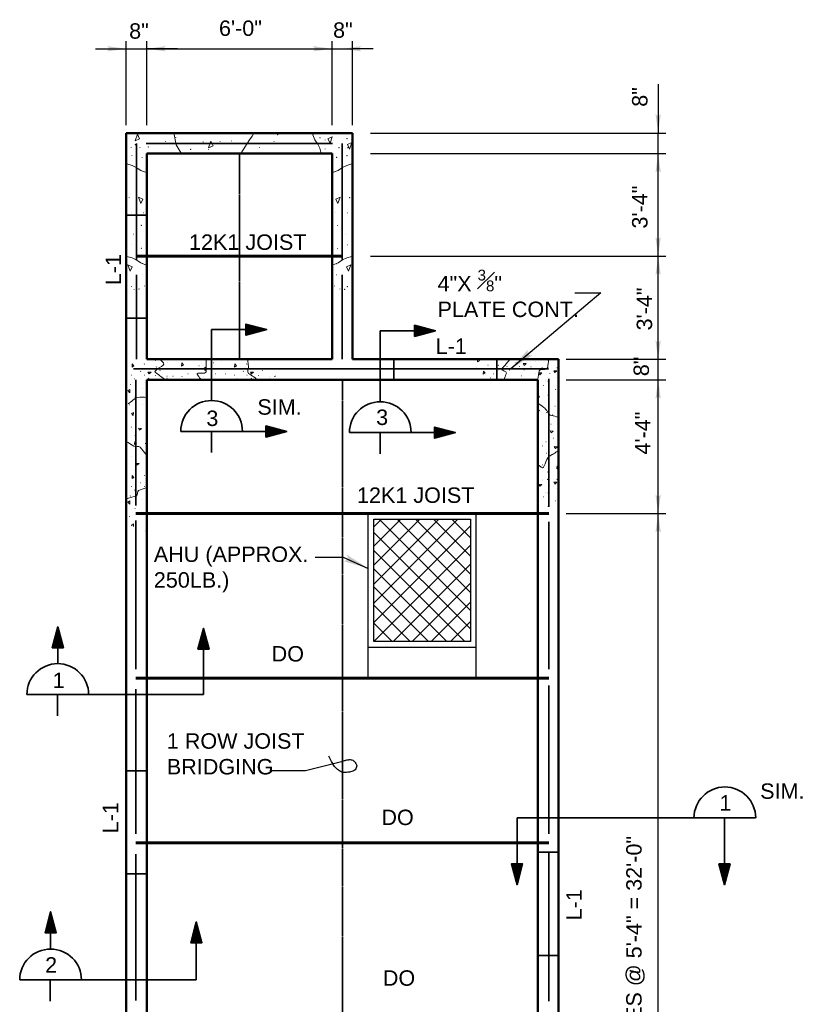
# Model space of a CAD drawing. Extents: x -2188 to 833, y 1872 to 4757.
# Tile 5 of 7: x 529 to 833, y 2234 to 2617. Entities that reach past the tile are written whole.
import ezdxf

# ---------------------------------------------------------------- set-up
doc = ezdxf.new("R2010")
doc.units = 0
doc.header["$LTSCALE"] = 0.0037
doc.header["$MEASUREMENT"] = 0
doc.linetypes.add('ACAD_ISO02W100', pattern=[180, 144, -36])
for name, color, linetype, lineweight in [('Level 15', 131, 'Continuous', 18), ('Level 50', 131, 'Continuous', 18), ('S-Anno-Dims', 33, 'Continuous', 35), ('S-Anno-Patt', 152, 'Continuous', 18), ('S-Anno-Symb-Sect', 4, 'Continuous', 35), ('S-Anno-Text', 53, 'Continuous', 25), ('S-Jois-Brdg', 1, 'ACAD_ISO02W100', 35), ('S-Jois-Prim', 4, 'Continuous', 60), ('S-Open-Lntl', 2, 'Continuous', 35), ('S-Sppt-Shps', 3, 'Continuous', 35), ('S-Wall-Load', 2, 'Continuous', 50)]:
    doc.layers.add(name, color=color, linetype=linetype, lineweight=lineweight)
doc.styles.add('NOTES', font='romans.shx')
doc.styles.add('Style-ITALICS', font='ITALICS.shx')

# ---------------------------------------------------------------- blocks, each defined once
blk = doc.blocks.new('LARROW_15')
at = {"linetype": 'ByBlock', "lineweight": -2}
blk.add_hatch(color=0, dxfattribs=at).paths.add_polyline_path([(-4.92, -0.71), (-4.77, -0.59), (-4.55, -0.38), (-4.44, -0.19), (-4.42, 0), (-4.46, 0.21), (-4.57, 0.41), (-4.79, 0.61), (-4.93, 0.71), (0, 0)])
blk = doc.blocks.new('LARROW')
at = {"linetype": 'ByBlock', "lineweight": -2}
blk.add_hatch(color=0, dxfattribs=at).paths.add_polyline_path([(-4.92, -0.71), (-4.77, -0.59), (-4.55, -0.38), (-4.44, -0.19), (-4.42, 0), (-4.46, 0.21), (-4.57, 0.41), (-4.79, 0.61), (-4.93, 0.71), (0, 0)])

msp = doc.modelspace()

# ---------------------------------------------------------------- linework, layer by layer
at = {"layer": 'Level 15', "color": 7, "linetype": 'Continuous', "lineweight": 25}
for p, q in [((664.61, 2360.86), (664.61, 2424.87)), ((706.61, 2360.86), (706.61, 2424.87)), ((666.86, 2419.65), (669.83, 2422.62)), ((666.86, 2412.23), (677.25, 2422.62)), ((666.86, 2404.81), (684.68, 2422.62)), ((666.86, 2397.38), (692.1, 2422.62)), ((666.86, 2389.96), (699.53, 2422.62)), ((704.36, 2387.1), (668.84, 2422.62)), ((704.36, 2394.17), (675.91, 2422.62)), ((704.36, 2401.24), (682.98, 2422.62)), ((704.36, 2408.31), (690.05, 2422.62)), ((704.36, 2415.38), (697.13, 2422.62)), ((704.36, 2422.45), (704.2, 2422.62)), ((666.86, 2382.53), (704.36, 2420.03)), ((704.36, 2380.03), (666.86, 2417.53)), ((666.86, 2375.11), (704.36, 2412.61)), ((702.22, 2375.11), (666.86, 2410.46)), ((674.29, 2375.11), (704.36, 2405.18)), ((695.15, 2375.11), (666.86, 2403.39)), ((681.71, 2375.11), (704.36, 2397.76)), ((688.07, 2375.11), (666.86, 2396.32)), ((689.14, 2375.11), (704.36, 2390.33)), ((681, 2375.11), (666.86, 2389.25)), ((673.93, 2375.11), (666.86, 2382.18)), ((696.56, 2375.11), (704.36, 2382.91)), ((703.99, 2375.11), (704.36, 2375.48)), ((664.61, 2372.86), (706.61, 2372.86))]:
    msp.add_line(p, q, dxfattribs=at)
msp.add_3dface([(666.86, 2375.11), (666.86, 2422.62), (704.36, 2422.62), (704.36, 2375.11)], dxfattribs=at)
at = {"layer": 'Level 50', "color": 1, "linetype": 'Continuous', "lineweight": 18}
for p, q in [((777.33, 2485.38), (777.33, 2484.88)), ((777.33, 2476.38), (777.33, 2476.88))]:
    msp.add_line(p, q, dxfattribs=at)
at = {"layer": 'S-Anno-Dims', "lineweight": 25}
for p, q in [((570.58, 2575.86), (570.58, 2608.62)), ((578.58, 2575.86), (578.58, 2608.62)), ((650.56, 2575.86), (650.56, 2608.62)), ((658.56, 2575.86), (658.56, 2608.62)), ((558.61, 2605.62), (570.58, 2605.62)), ((570.58, 2605.62), (578.58, 2605.62)), ((590.56, 2605.62), (578.58, 2605.62)), ((578.58, 2605.62), (650.56, 2605.62)), ((642.58, 2605.62), (650.56, 2605.62)), ((650.56, 2605.62), (658.56, 2605.62)), ((666.54, 2605.62), (658.56, 2605.62)), ((777.33, 2591.91), (777.33, 2572.86)), ((665.55, 2572.86), (780.33, 2572.86)), ((777.33, 2564.86), (777.33, 2572.86)), ((665.54, 2564.86), (780.32, 2564.86)), ((665.55, 2564.86), (780.33, 2564.86)), ((777.33, 2520.98), (777.33, 2564.86)), ((777.33, 2544.88), (777.33, 2564.86)), ((665.54, 2524.98), (780.32, 2524.98)), ((777.33, 2484.88), (777.33, 2520.98)), ((741.6, 2484.88), (780.32, 2484.88)), ((741.6, 2484.88), (780.32, 2484.88)), ((777.33, 2476.88), (777.33, 2484.88)), ((741.6, 2476.88), (780.32, 2476.88)), ((741.61, 2476.88), (780.33, 2476.88)), ((777.33, 2424.87), (777.33, 2476.88)), ((741.61, 2424.87), (780.33, 2424.87)), ((777.33, 2040.79), (777.33, 2424.87))]:
    msp.add_line(p, q, dxfattribs=at)
at = {"layer": 'S-Anno-Patt'}
for p, q in [((577.62, 2483.05), (577.53, 2483.02)), ((581.92, 2484.4), (581.82, 2484.38)), ((582.38, 2481.87), (582.28, 2481.85)), ((586.67, 2483.77), (586.58, 2483.75)), ((598.94, 2482.37), (598.84, 2482.34)), ((604.45, 2483.47), (604.35, 2483.45)), ((607.53, 2484.18), (607.43, 2484.15)), ((610.24, 2481.46), (610.15, 2481.43)), ((617.48, 2483.05), (617.38, 2483.02)), ((706.63, 2481.52), (706.54, 2481.49)), ((711.25, 2482.54), (711.15, 2482.52)), ((715.22, 2482.52), (715.13, 2482.49)), ((716.22, 2484.81), (716.13, 2484.78)), ((718.62, 2482.02), (718.53, 2481.99)), ((722.12, 2483.52), (722.02, 2483.49)), ((723.51, 2482.02), (723.42, 2481.99)), ((727.91, 2481.92), (727.82, 2481.89)), ((729.56, 2483.9), (729.47, 2483.88)), ((732.31, 2481.62), (732.21, 2481.59)), ((734.3, 2481.49), (734.2, 2481.47)), ((734.37, 2484.35), (734.28, 2484.33)), ((734.6, 2481.62), (734.5, 2481.59)), ((738.09, 2481.52), (738, 2481.49)), ((572.79, 2478.67), (572.69, 2478.65)), ((576.28, 2480.17), (576.19, 2480.15)), ((577.68, 2478.67), (577.59, 2478.65)), ((582.08, 2478.57), (581.98, 2478.55)), ((583.73, 2480.56), (583.63, 2480.53)), ((586.47, 2478.27), (586.38, 2478.25)), ((588.46, 2478.15), (588.37, 2478.12)), ((588.54, 2481.01), (588.44, 2480.98)), ((588.76, 2478.27), (588.67, 2478.25)), ((592.26, 2478.17), (592.17, 2478.15)), ((594.64, 2479.2), (594.55, 2479.17)), ((598.45, 2478.05), (598.36, 2478.02)), ((600.65, 2478.17), (600.56, 2478.15)), ((605.27, 2479.2), (605.17, 2479.17)), ((609.24, 2479.17), (609.15, 2479.15)), ((612.64, 2478.67), (612.54, 2478.65)), ((616.14, 2480.17), (616.04, 2480.15)), ((617.53, 2478.67), (617.44, 2478.65)), ((621.93, 2478.57), (621.84, 2478.55)), ((623.58, 2480.56), (623.49, 2480.53)), ((626.33, 2478.27), (626.23, 2478.25)), ((628.32, 2478.15), (628.22, 2478.12)), ((628.62, 2478.27), (628.52, 2478.25)), ((704.43, 2481.39), (704.34, 2481.37)), ((712.15, 2477.69), (712.06, 2477.67)), ((713.28, 2479.17), (713.18, 2479.15)), ((715.32, 2480.59), (715.23, 2480.57)), ((718.03, 2478.37), (717.94, 2478.35)), ((719.62, 2480.59), (719.52, 2480.57)), ((724.37, 2478.47), (724.27, 2478.44)), ((725.21, 2480.79), (725.12, 2480.77)), ((729.56, 2479.51), (729.47, 2479.48)), ((732.31, 2480.89), (732.21, 2480.87)), ((735.27, 2479.28), (735.18, 2479.25)), ((737.99, 2477.92), (737.89, 2477.89)), ((572.2, 2475.03), (572.1, 2475)), ((573.78, 2477.25), (573.69, 2477.22)), ((578.53, 2475.12), (578.44, 2475.1)), ((579.38, 2477.45), (579.28, 2477.42)), ((586.47, 2477.55), (586.38, 2477.52)), ((609.34, 2477.25), (609.25, 2477.22)), ((613.64, 2477.25), (613.54, 2477.22)), ((619.23, 2477.45), (619.14, 2477.42)), ((626.33, 2477.55), (626.23, 2477.52)), ((722.78, 2477.02), (722.69, 2476.99)), ((732.9, 2474.69), (732.81, 2474.67)), ((733.6, 2476.49), (733.51, 2476.47)), ((734.6, 2476.29), (734.5, 2476.27)), ((574.04, 2470.12), (573.94, 2470.1)), ((576.94, 2473.67), (576.85, 2473.64)), ((734.6, 2470.9), (734.5, 2470.88)), ((737.53, 2473.17), (737.44, 2473.14)), ((571.97, 2467.1), (571.88, 2467.08)), ((576.94, 2467.33), (576.85, 2467.3)), ((737.31, 2466.6), (737.21, 2466.58)), ((733.7, 2463.89), (733.61, 2463.86)), ((733.9, 2464.19), (733.8, 2464.16)), ((736.4, 2463.21), (736.31, 2463.18)), ((572.65, 2458.5), (572.55, 2458.48)), ((578.23, 2461.42), (578.14, 2461.4)), ((735.73, 2459.59), (735.63, 2459.56)), ((574.04, 2455.22), (573.94, 2455.2)), ((578.08, 2452.14), (577.99, 2452.12)), ((732.41, 2451.19), (732.31, 2451.16)), ((733.8, 2452.79), (733.7, 2452.76)), ((736.63, 2454.15), (736.54, 2454.13)), ((572.69, 2447.04), (572.59, 2447.02)), ((577.85, 2448.77), (577.76, 2448.74)), ((733.9, 2448.39), (733.8, 2448.36)), ((735.95, 2447.81), (735.86, 2447.79)), ((730.71, 2445.19), (730.61, 2445.16)), ((732.51, 2443.79), (732.41, 2443.76)), ((573.98, 2441.64), (573.89, 2441.62)), ((577.62, 2439.71), (577.53, 2439.69)), ((734.37, 2441.02), (734.28, 2441)), ((576.28, 2436.84), (576.19, 2436.82)), ((732.31, 2438.29), (732.21, 2438.26)), ((732.31, 2437.56), (732.21, 2437.54)), ((734.3, 2438.16), (734.2, 2438.14)), ((734.6, 2438.29), (734.5, 2438.26)), ((735.27, 2435.95), (735.18, 2435.92)), ((738.09, 2438.19), (738, 2438.16)), ((572.2, 2431.69), (572.1, 2431.67)), ((572.79, 2435.34), (572.69, 2435.32)), ((573.78, 2433.91), (573.69, 2433.89)), ((577.68, 2435.34), (577.59, 2435.32)), ((578.53, 2431.79), (578.44, 2431.77)), ((733.6, 2433.16), (733.51, 2433.13)), ((734.6, 2432.96), (734.5, 2432.93)), ((737.99, 2434.59), (737.89, 2434.56)), ((576.94, 2430.34), (576.85, 2430.31)), ((732.9, 2431.36), (732.81, 2431.33)), ((737.53, 2429.84), (737.44, 2429.81)), ((574.04, 2426.79), (573.94, 2426.77)), ((576.94, 2424), (576.85, 2423.97)), ((734.6, 2427.57), (734.5, 2427.55)), ((571.97, 2423.77), (571.88, 2423.75)), ((578.23, 2418.09), (578.14, 2418.07))]:
    msp.add_line(p, q, dxfattribs=at)
at = {"layer": 'S-Anno-Patt', "flags": 128}
for points in [[(574.97, 2572.37), (575.8, 2570.64), (574.09, 2569.86), (574.97, 2572.37)], [(591.89, 2565.06), (589.97, 2568.27), (589.11, 2572.98), (587.61, 2572.66)], [(603.51, 2569.62), (604.34, 2567.88), (602.62, 2567.11), (603.51, 2569.62)], [(615.09, 2564.85), (618.51, 2570.2), (619.58, 2571.59), (620.21, 2572.86)], [(642.86, 2572.77), (643.88, 2570.26), (645, 2568.53), (645.77, 2566.9), (646.36, 2564.86)], [(649.79, 2568.91), (648.97, 2570.65), (650.68, 2571.42), (649.79, 2568.91)], [(657.37, 2566.61), (656.54, 2568.34), (658.25, 2569.11), (657.37, 2566.61)], [(578.73, 2557.31), (576.21, 2558.33), (574.48, 2559.46), (572.85, 2560.23), (570.81, 2560.82)], [(650.41, 2557.31), (652.93, 2558.33), (654.66, 2559.46), (656.29, 2560.23), (658.33, 2560.82)], [(576.26, 2545.42), (577.08, 2547.15), (575.37, 2547.92), (576.26, 2545.42)], [(652.88, 2545.42), (652.06, 2547.15), (653.77, 2547.92), (652.88, 2545.42)], [(578.73, 2521.35), (576.21, 2522.36), (574.48, 2523.49), (572.85, 2524.26), (570.81, 2524.85)], [(650.41, 2521.35), (652.93, 2522.36), (654.66, 2523.49), (656.29, 2524.26), (658.33, 2524.85)], [(572.12, 2519.08), (572.94, 2520.81), (571.23, 2521.58), (572.12, 2519.08)], [(657.03, 2519.08), (656.2, 2520.81), (657.91, 2521.58), (657.03, 2519.08)], [(707.34, 2484.88), (707.84, 2484.3), (707.08, 2483.87), (707.15, 2484.88)], [(591.02, 2476.88), (590.91, 2477.07), (592.13, 2477)], [(592.13, 2477), (591.99, 2476.88)], [(603.48, 2476.91), (603.51, 2476.88)], [(603.48, 2476.88), (603.48, 2476.91)], [(630.88, 2476.88), (630.77, 2477.07), (631.98, 2477)], [(631.98, 2477), (631.85, 2476.88)], [(730.6, 2470.99), (731.21, 2470.27), (730.6, 2469.92)], [(570.58, 2469.31), (570.86, 2469.29)], [(570.86, 2469.29), (570.58, 2469.06)], [(730.59, 2465.6), (731.21, 2464.87), (730.59, 2464.52)], [(730.57, 2455.35), (730.68, 2455.34)], [(730.68, 2455.34), (730.57, 2455.25)], [(738.62, 2442.62), (737.95, 2442.24), (738.03, 2443.46)], [(738.03, 2443.46), (738.62, 2442.76)], [(570.58, 2425.98), (570.86, 2425.96)], [(570.86, 2425.96), (570.58, 2425.73)], [(572.92, 2420.11), (572.66, 2420.42), (573.42, 2420.84), (573.35, 2419.79)]]:
    msp.add_lwpolyline(points, dxfattribs=at)
at = {"layer": 'S-Anno-Patt'}
for centre, major_axis in [((585.77, 2569.54), (0, 0.0481)), ((589.89, 2571.07), (0, 0.0481)), ((607.09, 2569.47), (0, 0.0481)), ((611.51, 2569.71), (0, 0.0481)), ((627.99, 2569.54), (0, 0.0481)), ((629.42, 2572.18), (0, 0.0481)), ((645.92, 2571.03), (0, -0.0481)), ((647.93, 2570.17), (0, -0.0481)), ((656.39, 2570.65), (0, -0.0481)), ((658.23, 2570.26), (0, -0.0481)), ((572.47, 2567.13), (0, -0.0481)), ((574.12, 2568.32), (0, 0.0481)), ((575.87, 2567.13), (0, -0.0481)), ((579.15, 2567.45), (0, 0.0481)), ((595.61, 2566.5), (0, 0.0481)), ((600.44, 2569.4), (0, 0.0481)), ((602.59, 2566.5), (0, 0.0481)), ((622.45, 2567.21), (0, 0.0481)), ((647.93, 2566.61), (0, -0.0481)), ((650.36, 2567.47), (0, -0.0481)), ((653.27, 2567.13), (0, -0.0481)), ((655.68, 2566.7), (0, -0.0481)), ((656.67, 2567.13), (0, -0.0481)), ((572.76, 2564.02), (0, -0.0481)), ((574.47, 2564.89), (0, 0.0481)), ((576.76, 2563.43), (0, -0.0481)), ((652.38, 2563.43), (0, -0.0481)), ((656.38, 2564.02), (0, -0.0481)), ((571.73, 2547.74), (0, -0.0481)), ((657.41, 2547.74), (0, -0.0481)), ((572.62, 2541.82), (0, -0.0481)), ((577.35, 2541.82), (0, -0.0481)), ((651.79, 2541.82), (0, -0.0481)), ((656.53, 2541.82), (0, -0.0481)), ((576.46, 2536.93), (0, -0.0481)), ((652.68, 2536.93), (0, -0.0481)), ((573.36, 2533.53), (0, -0.0481)), ((655.79, 2533.53), (0, -0.0481)), ((572.47, 2529.38), (0, -0.0481)), ((576.46, 2528.05), (0, -0.0481)), ((652.68, 2528.05), (0, -0.0481)), ((656.67, 2529.38), (0, -0.0481)), ((576.76, 2521.99), (0, -0.0481)), ((652.38, 2521.99), (0, -0.0481)), ((576.91, 2517.69), (0, -0.0481)), ((652.24, 2517.69), (0, -0.0481)), ((572.62, 2513.11), (0, -0.0481)), ((573.65, 2512.07), (0, -0.0481)), ((575.57, 2512.22), (0, -0.0481)), ((577.65, 2513.4), (0, -0.0481)), ((651.5, 2513.4), (0, -0.0481)), ((653.57, 2512.22), (0, -0.0481)), ((655.49, 2512.07), (0, -0.0481)), ((656.53, 2513.11), (0, -0.0481))]:
    msp.add_ellipse(centre, major_axis=major_axis, ratio=0.615105, dxfattribs=at)
for points, knots in [([(585.38, 2477.21), (584.23, 2478.04), (583.09, 2478.87), (581.95, 2479.71), (580.64, 2480.66), (586.21, 2482.3), (585.06, 2483.45), (584.65, 2483.86), (584.23, 2484.28), (583.82, 2484.7)], [0, 0, 0, 0, 0.389926, 0.389926, 0.389926, 0.837801, 0.837801, 0.837801, 1, 1, 1, 1]), ([(599.4, 2477.21), (598.99, 2477.83), (598.57, 2478.46), (598.16, 2479.08), (597.5, 2480.07), (601.59, 2478.83), (601.59, 2480.02), (601.59, 2481.47), (601.59, 2482.93), (601.59, 2484.38)], [0, 0, 0, 0, 0.221132, 0.221132, 0.221132, 0.570631, 0.570631, 0.570631, 1, 1, 1, 1]), ([(622.16, 2476.59), (620.81, 2477.52), (619.46, 2478.46), (618.1, 2479.39), (617.34, 2479.93), (618.24, 2481.27), (618.1, 2482.2), (618, 2482.93), (617.9, 2483.66), (617.79, 2484.38)], [0, 0, 0, 0, 0.495867, 0.495867, 0.495867, 0.778169, 0.778169, 0.778169, 1, 1, 1, 1]), ([(719.77, 2484.88), (719.44, 2484.48), (719.1, 2484.08), (718.77, 2483.68), (718.05, 2482.82), (717.3, 2481.96), (716.58, 2481.1), (716.07, 2480.49), (718.65, 2480.25), (718.37, 2479.5), (718.11, 2478.77), (717.84, 2478.04), (717.58, 2477.31)], [0, 0, 0, 0, 0.160761, 0.160761, 0.160761, 0.51127, 0.51127, 0.51127, 0.759094, 0.759094, 0.759094, 1, 1, 1, 1]), ([(730.52, 2477.11), (730.72, 2478.17), (730.92, 2479.24), (731.12, 2480.3), (731.33, 2481.41), (734.11, 2480.38), (734.3, 2481.49), (734.5, 2482.62), (734.7, 2483.75), (734.9, 2484.88)], [0, 0, 0, 0, 0.321566, 0.321566, 0.321566, 0.65897, 0.65897, 0.65897, 1, 1, 1, 1]), ([(578.52, 2470.04), (577.38, 2470.04), (576.14, 2470.35), (575.09, 2470.04), (573.72, 2469.62), (572.6, 2468.37), (571.35, 2467.54)], [0, 0, 0, 0, 0.432617, 0.432617, 0.432617, 1, 1, 1, 1]), ([(730.52, 2467.75), (731.32, 2467.22), (732.11, 2466.69), (732.91, 2466.16), (734.12, 2465.35), (734.48, 2463.3), (735.89, 2462.97), (736.76, 2462.77), (737.62, 2462.57), (738.48, 2462.37)], [0, 0, 0, 0, 0.29018, 0.29018, 0.29018, 0.73157, 0.73157, 0.73157, 1, 1, 1, 1]), ([(571.04, 2452.57), (571.87, 2452.05), (572.7, 2451.53), (573.53, 2451.01), (574.24, 2450.57), (575.51, 2451.36), (576.03, 2450.7), (576.75, 2449.77), (577.48, 2448.83), (578.21, 2447.89)], [0, 0, 0, 0, 0.32646, 0.32646, 0.32646, 0.605422, 0.605422, 0.605422, 1, 1, 1, 1]), ([(738.48, 2449.22), (737.29, 2448.49), (736.09, 2447.76), (734.9, 2447.03), (733.44, 2446.14), (733.23, 2441.75), (731.91, 2442.85), (731.51, 2443.18), (731.12, 2443.51), (730.72, 2443.84)], [0, 0, 0, 0, 0.385483, 0.385483, 0.385483, 0.857241, 0.857241, 0.857241, 1, 1, 1, 1]), ([(571.04, 2430.74), (572.18, 2431.05), (573.32, 2431.37), (574.47, 2431.68), (575.23, 2431.89), (574.65, 2433.61), (575.4, 2433.86), (576.34, 2434.17), (577.27, 2434.48), (578.21, 2434.8)], [0, 0, 0, 0, 0.399956, 0.399956, 0.399956, 0.667194, 0.667194, 0.667194, 1, 1, 1, 1])]:
    msp.add_open_spline(points, degree=3, knots=knots, dxfattribs=at)
for points in [[(572.92, 2483.04), (573.59, 2482.25), (572.84, 2481.83)], [(592.19, 2483.44), (592.86, 2482.65), (592.11, 2482.23)], [(601.18, 2481.74), (601.86, 2480.95), (601.1, 2480.53)], [(612.77, 2483.04), (613.44, 2482.25), (612.69, 2481.83)], [(726.08, 2483.17), (725.29, 2482.5), (724.87, 2483.25)], [(580.25, 2479.82), (579.46, 2479.15), (579.03, 2479.9)], [(620.1, 2479.82), (619.31, 2479.15), (618.89, 2479.9)], [(709.46, 2480.26), (710.13, 2479.47), (709.38, 2479.05)], [(732.07, 2479.54), (731.28, 2478.87), (730.86, 2479.62)], [(737.96, 2480.34), (737.17, 2479.67), (736.75, 2480.42)], [(571.94, 2471.86), (571.26, 2472.65), (572.02, 2473.07)], [(573.34, 2462.96), (572.66, 2463.75), (573.42, 2464.17)], [(576.55, 2457.99), (575.76, 2457.32), (575.34, 2458.07)], [(736.56, 2456.94), (735.77, 2456.27), (735.35, 2457.02)], [(573.92, 2452.91), (574.59, 2452.12), (573.84, 2451.7)], [(738.16, 2450.84), (737.37, 2450.17), (736.95, 2450.92)], [(575.55, 2444.29), (574.76, 2443.62), (574.34, 2444.37)], [(572.92, 2439.71), (573.59, 2438.92), (572.84, 2438.5)], [(732.07, 2436.21), (731.28, 2435.54), (730.86, 2436.29)], [(737.96, 2437.01), (737.17, 2436.34), (736.75, 2437.09)], [(571.94, 2428.53), (571.26, 2429.32), (572.02, 2429.74)]]:
    msp.add_3dface(points, dxfattribs=at)
at = {"layer": 'S-Anno-Symb-Sect'}
for p, q in [((603.76, 2468.82), (603.76, 2496.4)), ((603.76, 2496.4), (625.22, 2496.4)), ((669.32, 2468.35), (669.32, 2495.93)), ((669.32, 2495.93), (690.78, 2495.93)), ((591.75, 2456.81), (632.97, 2456.81)), ((603.75, 2456.81), (603.75, 2448.55)), ((657.3, 2456.34), (698.53, 2456.34)), ((669.3, 2456.34), (669.3, 2448.08)), ((543.97, 2366.48), (543.97, 2380.8)), ((600.58, 2354.47), (600.58, 2380.21)), ((531.97, 2354.47), (600.58, 2354.47)), ((543.85, 2354.47), (543.85, 2346.22)), ((722.48, 2306.5), (722.48, 2280.47)), ((722.48, 2306.5), (815.14, 2306.5)), ((803.14, 2306.5), (803.14, 2280.47)), ((541.17, 2255.48), (541.17, 2269.97)), ((597.79, 2243.47), (597.79, 2266.06)), ((529.17, 2243.47), (597.79, 2243.47)), ((541.06, 2243.47), (541.06, 2235.22))]:
    msp.add_line(p, q, dxfattribs=at)
at = {"layer": 'S-Anno-Symb-Sect', "flags": 128}
for points in [[(625.22, 2496.4), (617.11, 2498.56), (617.11, 2494.2), (625.22, 2496.4), (617.19, 2498.41), (617.17, 2494.35), (624.86, 2496.4), (617.34, 2498.22), (617.27, 2494.54), (624.48, 2496.4), (617.56, 2497.98), (617.47, 2494.8), (624.04, 2496.37), (617.75, 2497.77), (617.72, 2495.04), (623.53, 2496.36), (617.96, 2497.51), (617.85, 2495.22), (622.93, 2496.33), (618.19, 2497.25), (618.08, 2495.46), (622.22, 2496.33), (618.46, 2496.95), (618.28, 2495.75), (621.57, 2496.31), (618.71, 2496.68), (618.5, 2495.95), (620.87, 2496.28), (618.83, 2496.44), (618.7, 2496.12), (619.72, 2496.26)], [(690.78, 2495.93), (682.67, 2498.09), (682.67, 2493.73), (690.78, 2495.93), (682.75, 2497.94), (682.73, 2493.88), (690.42, 2495.93), (682.9, 2497.75), (682.83, 2494.07), (690.03, 2495.93), (683.11, 2497.51), (683.03, 2494.33), (689.59, 2495.9), (683.31, 2497.3), (683.27, 2494.57), (689.08, 2495.89), (683.51, 2497.04), (683.41, 2494.75), (688.48, 2495.86), (683.75, 2496.78), (683.63, 2494.99), (687.77, 2495.86), (684.02, 2496.48), (683.84, 2495.28), (687.12, 2495.84), (684.27, 2496.21), (684.06, 2495.48), (686.43, 2495.81), (684.39, 2495.97), (684.25, 2495.65), (685.28, 2495.79)], [(632.97, 2456.81), (624.86, 2458.97), (624.86, 2454.6), (632.97, 2456.81), (624.94, 2458.82), (624.92, 2454.75), (632.61, 2456.8), (625.09, 2458.62), (625.02, 2454.95), (632.23, 2456.8), (625.3, 2458.38), (625.22, 2455.2), (631.78, 2456.78), (625.5, 2458.17), (625.47, 2455.44), (631.27, 2456.76), (625.71, 2457.92), (625.6, 2455.62), (630.67, 2456.73), (625.94, 2457.65), (625.83, 2455.86), (629.97, 2456.73), (626.21, 2457.35), (626.03, 2456.15), (629.32, 2456.72), (626.46, 2457.08), (626.25, 2456.35), (628.62, 2456.68), (626.58, 2456.84), (626.44, 2456.52), (627.47, 2456.66)], [(698.53, 2456.34), (690.42, 2458.5), (690.42, 2454.13), (698.53, 2456.34), (690.49, 2458.35), (690.48, 2454.28), (698.17, 2456.33), (690.64, 2458.15), (690.58, 2454.48), (697.78, 2456.33), (690.86, 2457.91), (690.78, 2454.73), (697.34, 2456.31), (691.06, 2457.7), (691.02, 2454.97), (696.83, 2456.3), (691.26, 2457.45), (691.15, 2455.15), (696.23, 2456.27), (691.5, 2457.18), (691.38, 2455.39), (695.52, 2456.27), (691.77, 2456.88), (691.59, 2455.68), (694.87, 2456.25), (692.02, 2456.61), (691.81, 2455.88), (694.18, 2456.21), (692.14, 2456.37), (692, 2456.05), (693.03, 2456.19)], [(543.97, 2380.8), (541.81, 2372.69), (546.17, 2372.69), (543.97, 2380.8), (541.96, 2372.77), (546.02, 2372.75), (543.97, 2380.44), (542.15, 2372.92), (545.83, 2372.85), (543.97, 2380.06), (542.39, 2373.13), (545.57, 2373.05), (544, 2379.61), (542.6, 2373.33), (545.33, 2373.3), (544.01, 2379.1), (542.86, 2373.54), (545.15, 2373.43), (544.04, 2378.5), (543.12, 2373.77), (544.91, 2373.66), (544.04, 2377.8), (543.42, 2374.04), (544.62, 2373.86), (544.06, 2377.15), (543.69, 2374.29), (544.42, 2374.08), (544.09, 2376.45), (543.93, 2374.41), (544.25, 2374.27), (544.11, 2375.3)], [(600.58, 2380.21), (598.42, 2372.1), (602.79, 2372.1), (600.58, 2380.21), (598.57, 2372.18), (602.64, 2372.16), (600.59, 2379.85), (598.77, 2372.33), (602.44, 2372.26), (600.59, 2379.47), (599.01, 2372.54), (602.19, 2372.46), (600.61, 2379.02), (599.22, 2372.74), (601.95, 2372.71), (600.62, 2378.51), (599.47, 2372.95), (601.77, 2372.84), (600.65, 2377.91), (599.73, 2373.18), (601.53, 2373.07), (600.65, 2377.2), (600.03, 2373.45), (601.23, 2373.27), (600.67, 2376.56), (600.3, 2373.7), (601.04, 2373.49), (600.71, 2375.86), (600.54, 2373.82), (600.87, 2373.68), (600.72, 2374.71)], [(722.48, 2280.47), (724.64, 2288.58), (720.27, 2288.58), (722.48, 2280.47), (724.49, 2288.5), (720.42, 2288.52), (722.47, 2280.83), (724.29, 2288.35), (720.62, 2288.42), (722.47, 2281.21), (724.05, 2288.14), (720.87, 2288.22), (722.45, 2281.66), (723.84, 2287.94), (721.11, 2287.97), (722.43, 2282.17), (723.59, 2287.73), (721.29, 2287.84), (722.4, 2282.77), (723.32, 2287.5), (721.53, 2287.61), (722.4, 2283.47), (723.02, 2287.23), (721.82, 2287.41), (722.39, 2284.12), (722.75, 2286.98), (722.02, 2287.19), (722.35, 2284.82), (722.51, 2286.86), (722.19, 2287), (722.33, 2285.97)], [(803.14, 2280.47), (805.3, 2288.58), (800.93, 2288.58), (803.14, 2280.47), (805.15, 2288.5), (801.08, 2288.52), (803.13, 2280.83), (804.95, 2288.35), (801.28, 2288.42), (803.13, 2281.21), (804.71, 2288.14), (801.53, 2288.22), (803.11, 2281.66), (804.5, 2287.94), (801.77, 2287.97), (803.1, 2282.17), (804.25, 2287.73), (801.95, 2287.84), (803.07, 2282.77), (803.99, 2287.5), (802.19, 2287.61), (803.07, 2283.47), (803.69, 2287.23), (802.49, 2287.41), (803.05, 2284.12), (803.42, 2286.98), (802.68, 2287.19), (803.01, 2284.82), (803.18, 2286.86), (802.85, 2287), (803, 2285.97)], [(541.17, 2269.97), (539.01, 2261.85), (543.38, 2261.85), (541.17, 2269.97), (539.16, 2261.93), (543.23, 2261.91), (541.18, 2269.61), (539.36, 2262.08), (543.03, 2262.02), (541.18, 2269.22), (539.6, 2262.3), (542.78, 2262.21), (541.2, 2268.78), (539.81, 2262.5), (542.54, 2262.46), (541.22, 2268.27), (540.06, 2262.7), (542.36, 2262.59), (541.25, 2267.67), (540.33, 2262.93), (542.12, 2262.82), (541.25, 2266.96), (540.63, 2263.2), (541.83, 2263.02), (541.26, 2266.31), (540.9, 2263.46), (541.63, 2263.25), (541.3, 2265.62), (541.14, 2263.58), (541.46, 2263.44), (541.32, 2264.46)], [(597.79, 2266.06), (595.63, 2257.95), (599.99, 2257.95), (597.79, 2266.06), (595.78, 2258.03), (599.84, 2258.01), (597.79, 2265.7), (595.97, 2258.18), (599.65, 2258.11), (597.79, 2265.32), (596.21, 2258.39), (599.39, 2258.31), (597.82, 2264.87), (596.42, 2258.59), (599.15, 2258.55), (597.83, 2264.36), (596.68, 2258.79), (598.97, 2258.69), (597.86, 2263.76), (596.94, 2259.03), (598.73, 2258.91), (597.86, 2263.05), (597.24, 2259.3), (598.44, 2259.12), (597.88, 2262.41), (597.51, 2259.55), (598.24, 2259.34), (597.91, 2261.71), (597.75, 2259.67), (598.07, 2259.53), (597.93, 2260.56)]]:
    msp.add_lwpolyline(points, dxfattribs=at)
at = {"layer": 'S-Anno-Symb-Sect'}
for centre in [(603.76, 2456.82), (669.32, 2456.35), (543.97, 2354.48), (803.25, 2306.51), (541.17, 2243.48)]:
    msp.add_arc(centre, 12, 0, 180, dxfattribs=at)
at = {"layer": 'S-Anno-Text', "flags": 128}
for points in [[(744.96, 2510.72), (755.01, 2510.72), (720.09, 2481.13)], [(644.02, 2407.88), (654.87, 2407.88), (664.61, 2403.52)], [(626.34, 2324.93), (640.31, 2324.93), (654.81, 2328.56)]]:
    msp.add_lwpolyline(points, dxfattribs=at)
at = {"layer": 'S-Anno-Text'}
msp.add_open_spline([(654.81, 2328.56), (655.18, 2328.73), (655.55, 2328.85), (655.95, 2328.95), (656.39, 2329.07), (656.83, 2329.13), (657.27, 2329.16), (657.73, 2329.18), (658.18, 2329.09), (658.63, 2328.89), (659.04, 2328.71), (659.32, 2328.44), (659.61, 2328.06), (660.01, 2327.52), (660.25, 2326.86), (660.13, 2326.31), (660.02, 2325.79), (659.69, 2325.27), (659.15, 2324.91), (658.56, 2324.5), (657.96, 2324.42), (657.32, 2324.32), (656.57, 2324.2), (655.8, 2324.11), (655.04, 2324.17), (654.63, 2324.21), (654.23, 2324.31), (653.84, 2324.52), (653.25, 2324.82), (652.77, 2325.19), (652.32, 2325.64), (651.93, 2326.02), (651.56, 2326.39), (651.28, 2326.84), (650.97, 2327.35), (650.68, 2327.86), (650.39, 2328.38), (649.99, 2329.06), (649.6, 2329.74), (649.27, 2330.45)], degree=3, knots=[0, 0, 0, 0, 0.055453, 0.055453, 0.055453, 0.116736, 0.116736, 0.116736, 0.179842, 0.179842, 0.179842, 0.238725, 0.238725, 0.238725, 0.322664, 0.322664, 0.322664, 0.400995, 0.400995, 0.400995, 0.489138, 0.489138, 0.489138, 0.593704, 0.593704, 0.593704, 0.651105, 0.651105, 0.651105, 0.737764, 0.737764, 0.737764, 0.81031, 0.81031, 0.81031, 0.89193, 0.89193, 0.89193, 1, 1, 1, 1], dxfattribs=at)
at = {"layer": 'S-Jois-Brdg'}
for p, q in [((614.57, 2564.86), (614.57, 2484.88)), ((654.6, 2476.88), (654.6, 2220.56))]:
    msp.add_line(p, q, dxfattribs=at)
at = {"layer": 'S-Jois-Prim'}
for p, q in [((654.81, 2524.98), (574.58, 2524.98)), ((734.87, 2424.87), (574.33, 2424.87)), ((574.33, 2360.86), (734.87, 2360.86)), ((574.33, 2296.84), (734.87, 2296.84))]:
    msp.add_line(p, q, dxfattribs=at)
at = {"layer": 'S-Open-Lntl'}
for p, q in [((578.58, 2540.86), (570.58, 2540.86)), ((578.58, 2500.87), (570.58, 2500.87)), ((674.63, 2476.88), (674.63, 2484.88)), ((714.62, 2476.88), (714.62, 2484.88)), ((578.58, 2324.86), (570.58, 2324.86)), ((738.87, 2293.1), (730.86, 2293.1)), ((578.58, 2284.74), (570.58, 2284.74)), ((738.87, 2252.97), (730.86, 2252.97))]:
    msp.add_line(p, q, dxfattribs=at)
at = {"layer": 'S-Sppt-Shps'}
for p, q in [((574.58, 2523.6), (574.58, 2568.75)), ((650.81, 2568.75), (578.33, 2568.75)), ((654.56, 2523.6), (654.56, 2568.75)), ((574.58, 2484.88), (574.58, 2517.73)), ((654.56, 2484.88), (654.56, 2517.73)), ((734.7, 2481.13), (573.45, 2481.13)), ((574.33, 2476.88), (574.33, 2427.98)), ((734.87, 2427.49), (734.87, 2477.31)), ((574.33, 2422.11), (574.33, 2364.37)), ((734.87, 2364.37), (734.87, 2421.62)), ((574.33, 2356.55), (574.33, 2300.28)), ((734.87, 2300.28), (734.87, 2358.01)), ((574.33, 2292.45), (574.33, 2235.54)), ((734.87, 2235.16), (734.87, 2292.94))]:
    msp.add_line(p, q, dxfattribs=at)
at = {"layer": 'S-Wall-Load'}
for p, q in [((570.58, 2572.86), (570.58, 1980.78)), ((658.56, 2572.86), (570.58, 2572.86)), ((658.56, 2572.86), (658.56, 2484.88)), ((578.58, 2564.86), (578.58, 2484.88)), ((650.56, 2564.86), (578.58, 2564.86)), ((650.56, 2484.88), (650.56, 2564.86)), ((650.56, 2484.88), (578.58, 2484.88)), ((738.62, 2484.88), (658.56, 2484.88)), ((738.62, 1980.78), (738.62, 2484.88)), ((730.61, 2476.88), (578.58, 2476.88)), ((578.58, 2476.88), (578.58, 1988.78)), ((730.61, 1988.78), (730.61, 2476.88))]:
    msp.add_line(p, q, dxfattribs=at)

# ---------------------------------------------------------------- block references
at = {"layer": 'S-Anno-Dims', "lineweight": 25, "xscale": 1.519736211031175, "yscale": 1.47032320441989, "zscale": 0.1905}
for p in [(570.58, 2605.62), (650.56, 2605.62), (650.56, 2605.62)]:
    msp.add_blockref('LARROW_15', p, dxfattribs=at)
at = {"layer": 'S-Anno-Dims', "lineweight": 25, "zscale": 0.1905}
for p, xscale, yscale, rotation in [((578.58, 2605.62), 1.519736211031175, 1.47032320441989, 180), ((578.58, 2605.62), 1.519736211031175, 1.47032320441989, 180), ((654.56, 2605.62), 1.519736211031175, 1.47032320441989, 180), ((777.33, 2572.86), 1.519736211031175, 1.47032320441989, 270), ((777.33, 2564.86), 1.514558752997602, 1.465587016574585, 90), ((777.33, 2564.86), 1.519736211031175, 1.47032320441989, 90), ((777.33, 2524.98), 1.514558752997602, 1.465587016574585, 270), ((777.33, 2524.98), 1.514558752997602, 1.465587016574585, 90), ((777.33, 2484.88), 1.514558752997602, 1.465587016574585, 270), ((777.33, 2484.88), 1.514558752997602, 1.465587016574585, 270), ((777.33, 2476.88), 1.514558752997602, 1.465587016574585, 90), ((777.33, 2476.88), 1.519736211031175, 1.47032320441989, 90), ((777.33, 2424.87), 1.519736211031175, 1.47032320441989, 270), ((777.33, 2424.87), 1.519736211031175, 1.47032320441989, 90)]:
    msp.add_blockref('LARROW_15', p, dxfattribs=dict(at, xscale=xscale, yscale=yscale, rotation=rotation))
at = {"layer": 'S-Anno-Text', "xscale": 2, "yscale": 2, "zscale": 2}
for p, rotation in [((720.09, 2481.13), 220.2772651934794), ((664.61, 2403.52), 335.3025959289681)]:
    msp.add_blockref('LARROW', p, dxfattribs=dict(at, rotation=rotation))

# ---------------------------------------------------------------- texts
at = {"layer": 'S-Anno-Dims', "char_height": 6, "attachment_point": 1, "style": 'NOTES'}
for s, insert, line_spacing_factor in [('\\fArial|b0|i0|c0|p39;8"', (571.72, 2615.53), 0.731627), ('\\fArial|b0|i0|c0|p39;6\'-0"', (606.63, 2616.62), 0.734563), ('\\fArial|b0|i0|c0|p39;8"', (650.98, 2615.89), 0.734563)]:
    msp.add_mtext(s, dxfattribs=dict(at, insert=insert, line_spacing_factor=line_spacing_factor))
at = {"layer": 'S-Anno-Dims', "lineweight": 25, "insert": (767.18, 2583.05), "char_height": 6, "attachment_point": 1, "rotation": 90, "line_spacing_factor": 0.731627, "style": 'NOTES'}
msp.add_mtext('\\fArial|b0|i0|c0|p39;8"', dxfattribs=at)
at = {"layer": 'S-Anno-Dims', "char_height": 6, "attachment_point": 1, "rotation": 90, "style": 'NOTES'}
for s, insert, line_spacing_factor in [('\\fArial|b0|i0|c0|p39;3\'-4"', (767.18, 2535.71), 0.731627), ('\\fArial|b0|i0|c0|p39;3\'-4"', (768.98, 2496.08), 0.731627), ('\\fArial|b0|i0|c0|p39;8"', (767.76, 2478.28), 0.731627), ('\\fArial|b0|i0|c0|p39;4\'-4"', (768.29, 2447.81), 0.731627), ('\\fArial|b0|i0|c0|p39;6 SPACES @ 5\'-4" = 32\'-0"', (764.91, 2197.73), 0.734563)]:
    msp.add_mtext(s, dxfattribs=dict(at, insert=insert, line_spacing_factor=line_spacing_factor))
at = {"layer": 'S-Anno-Symb-Sect', "char_height": 6, "attachment_point": 1, "line_spacing_factor": 0.731627, "style": 'NOTES'}
for s, insert in [('\\fArial|b0|i0|c0|p39;SIM.', (621.56, 2469.3)), ('\\fArial|b0|i0|c0|p39;3', (601.72, 2464.9)), ('\\fArial|b0|i0|c0|p39;3', (667.72, 2465.3)), ('\\fArial|b0|i0|c0|p39;1', (542.01, 2363.01)), ('\\fArial|b0|i0|c0|p39;SIM.', (816.98, 2319.91)), ('\\fArial|b0|i0|c0|p39;1', (801.15, 2315.34)), ('\\fArial|b0|i0|c0|p39;2', (539.05, 2252.3))]:
    msp.add_mtext(s, dxfattribs=dict(at, insert=insert))
at = {"layer": 'S-Anno-Text', "char_height": 6, "attachment_point": 1, "style": 'NOTES'}
for s, insert, line_spacing_factor in [('\\fArial|b0|i0|c0|p39;12K1 JOIST', (595, 2533.42), 0.734563), ('\\fArial|b0|i0|c0|p39;L-1', (690.84, 2492.95), 0.731627), ('\\fArial|b0|i0|c0|p39;12K1 JOIST', (660.27, 2435.01), 0.731627), ('\\fArial|b0|i0|c0|p39;DO', (627.1, 2373.32), 0.734563), ('\\fArial|b0|i0|c0|p39;DO', (669.76, 2309.7), 0.734563), ('\\fArial|b0|i0|c0|p39;DO', (670.33, 2247.22), 0.734563)]:
    msp.add_mtext(s, dxfattribs=dict(at, insert=insert, line_spacing_factor=line_spacing_factor))
at = {"layer": 'S-Anno-Text', "char_height": 6, "attachment_point": 1, "rotation": 90, "style": 'NOTES'}
for insert, line_spacing_factor in [((562.56, 2513.7), 0.731627), ((561.47, 2300.51), 0.734563), ((741.66, 2266.63), 0.734563)]:
    msp.add_mtext('\\fArial|b0|i0|c0|p39;L-1', dxfattribs=dict(at, insert=insert, line_spacing_factor=line_spacing_factor))
at = {"layer": 'S-Anno-Text', "char_height": 6, "attachment_point": 1}
for s, insert, style in [('\\fArial|b0|i0|c0|p39;4"X {\\H0.700000x;\\A1;\\S3#8;}" \\PPLATE CONT.^J', (691.59, 2519.69), 'Style-ITALICS'), ('\\fArial|b0|i0|c0|p39;AHU (APPROX.\\P250LB.)', (581.31, 2412.04), 'NOTES'), ('\\fArial|b0|i0|c0|p39;1 ROW JOIST\\PBRIDGING', (586.36, 2339.4), 'NOTES')]:
    msp.add_mtext(s, dxfattribs=dict(at, insert=insert, style=style))

doc.saveas('drawing.dxf')
